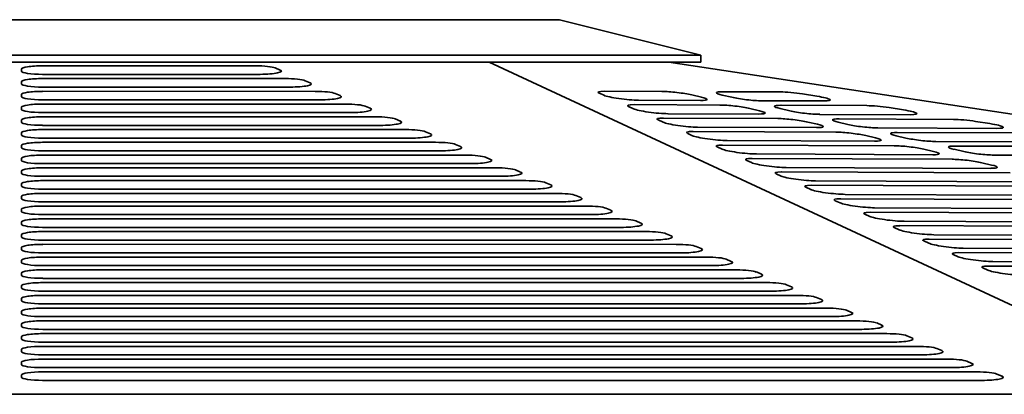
# Model space of a CAD drawing. Header units: millimetres. Extents: x 231 to 1028, y 220 to 672.
# Tile 9 of 11: x 628 to 767, y 618 to 672. Entities that reach past the tile are written whole.
import ezdxf

# ---------------------------------------------------------------- set-up
doc = ezdxf.new("R2010")
doc.units = ezdxf.units.MM
doc.header["$LTSCALE"] = 3
doc.layers.add('Krawędzie widoczne(ISO)', color=7, linetype='Continuous', lineweight=35, true_color=0x262659)

msp = doc.modelspace()

# ---------------------------------------------------------------- linework, layer by layer
at = {"layer": 'Krawędzie widoczne(ISO)'}
for p, q in [((704, 671.5), (556, 671.5)), ((724, 666.5), (704, 671.5)), ((536, 666.5), (724, 666.5)), ((724, 665.5), (724, 666.5)), ((536, 665.5), (724, 665.5)), ((630.83, 664.97), (660.92, 664.97)), ((795.06, 618.5), (694.02, 665.5)), ((719.45, 665.5), (1028.5, 618.5)), ((627.83, 664.22), (627.83, 664.52)), ((661.62, 663.77), (630.83, 663.77)), ((663.74, 664.67), (664.45, 664.37)), ((627.83, 662.42), (627.83, 662.72)), ((630.83, 663.17), (665.15, 663.17)), ((667.98, 662.87), (668.69, 662.57)), ((627.83, 660.61), (627.83, 660.91)), ((665.86, 661.97), (630.83, 661.97)), ((630.83, 661.37), (669.41, 661.36)), ((672.24, 661.06), (672.95, 660.76)), ((710.29, 660.8), (709.59, 661.11)), ((710.36, 661.38), (718.48, 661.35)), ((722.7, 660.86), (724.07, 660.54)), ((728.39, 660.52), (727.02, 660.84)), ((727.13, 661.31), (735.24, 661.28)), ((738.39, 660.99), (740.43, 660.67)), ((670.12, 660.16), (630.83, 660.16)), ((630.83, 659.56), (673.67, 659.56)), ((676.49, 659.26), (677.2, 658.96)), ((714.47, 658.89), (713.77, 659.21)), ((714.54, 659.48), (726.7, 659.43)), ((723.96, 660.07), (715.17, 660.11)), ((741.39, 660), (732.6, 660.03)), ((735.34, 659.39), (747.49, 659.34)), ((627.83, 658.81), (627.83, 659.11)), ((674.38, 658.36), (630.83, 658.36)), ((732.17, 658.15), (719.35, 658.2)), ((730.91, 658.94), (732.28, 658.62)), ((736.6, 658.6), (735.23, 658.92)), ((753.64, 658.06), (740.81, 658.11)), ((750.63, 659.06), (752.68, 658.73)), ((627.83, 657.01), (627.83, 657.31)), ((630.83, 657.76), (677.93, 657.76)), ((678.63, 656.55), (630.83, 656.55)), ((680.75, 657.46), (681.46, 657.16)), ((718.64, 656.99), (717.95, 657.31)), ((718.72, 657.58), (734.91, 657.51)), ((739.12, 657.02), (740.49, 656.7)), ((744.81, 656.68), (743.44, 657)), ((743.55, 657.47), (759.74, 657.4)), ((762.88, 657.12), (764.92, 656.8)), ((627.83, 655.2), (627.83, 655.5)), ((630.83, 655.95), (682.18, 655.95)), ((685.01, 655.65), (685.72, 655.35)), ((722.82, 655.09), (722.13, 655.41)), ((722.9, 655.68), (743.12, 655.59)), ((740.38, 656.23), (723.52, 656.3)), ((747.34, 655.1), (748.71, 654.78)), ((765.89, 656.12), (749.03, 656.19)), ((753.03, 654.76), (751.66, 655.08)), ((751.77, 655.55), (771.99, 655.47)), ((627.83, 653.4), (627.83, 653.7)), ((682.89, 654.75), (630.83, 654.75)), ((630.83, 654.15), (686.44, 654.15)), ((689.27, 653.85), (689.98, 653.55)), ((727.08, 653.77), (751.34, 653.67)), ((748.6, 654.31), (727.7, 654.4)), ((778.14, 654.19), (757.24, 654.27)), ((759.98, 653.63), (784.24, 653.53)), ((687.15, 652.95), (630.83, 652.95)), ((630.83, 652.34), (690.7, 652.34)), ((727, 653.19), (726.3, 653.5)), ((756.81, 652.39), (731.88, 652.5)), ((755.55, 653.18), (756.92, 652.86)), ((761.24, 652.84), (759.87, 653.16)), ((790.38, 652.25), (765.45, 652.35)), ((627.83, 651.59), (627.83, 651.89)), ((691.41, 651.14), (630.83, 651.14)), ((693.52, 652.04), (694.23, 651.74)), ((731.18, 651.28), (730.48, 651.6)), ((731.26, 651.87), (759.55, 651.75)), ((763.76, 651.26), (765.13, 650.94)), ((627.83, 649.79), (627.83, 650.09)), ((630.83, 650.54), (694.96, 650.54)), ((697.78, 650.24), (698.49, 649.94)), ((735.36, 649.38), (734.66, 649.7)), ((735.43, 649.97), (767.76, 649.83)), ((765.02, 650.47), (736.06, 650.59)), ((627.83, 647.98), (627.83, 648.28)), ((695.67, 649.34), (630.83, 649.34)), ((630.83, 648.74), (699.21, 648.74)), ((702.04, 648.43), (702.75, 648.13)), ((739.61, 648.07), (775.98, 647.91)), ((773.24, 648.55), (740.24, 648.69)), ((699.92, 647.53), (630.83, 647.53)), ((630.83, 646.93), (703.47, 646.93)), ((739.54, 647.48), (738.84, 647.8)), ((781.45, 646.63), (744.41, 646.79)), ((627.83, 646.18), (627.83, 646.48)), ((704.18, 645.73), (630.83, 645.73)), ((706.3, 646.63), (707.01, 646.33)), ((743.71, 645.58), (743.02, 645.89)), ((743.79, 646.16), (784.19, 645.99)), ((627.83, 644.38), (627.83, 644.68)), ((630.83, 645.13), (707.73, 645.13)), ((708.44, 643.92), (630.83, 643.92)), ((710.56, 644.83), (711.27, 644.53)), ((747.89, 643.67), (747.2, 643.99)), ((747.97, 644.26), (792.4, 644.07)), ((789.66, 644.71), (748.59, 644.89)), ((627.83, 642.57), (627.83, 642.87)), ((630.83, 643.32), (711.99, 643.32)), ((714.81, 643.02), (715.52, 642.72)), ((797.88, 642.79), (752.77, 642.98)), ((712.7, 642.12), (630.83, 642.12)), ((630.83, 641.52), (716.24, 641.52)), ((719.07, 641.22), (719.78, 640.92)), ((752.07, 641.77), (751.37, 642.09)), ((752.15, 642.36), (800.61, 642.15)), ((806.09, 640.87), (756.95, 641.08)), ((627.83, 640.77), (627.83, 641.07)), ((716.95, 640.32), (630.83, 640.32)), ((630.84, 639.72), (720.51, 639.71)), ((756.25, 639.87), (755.55, 640.19)), ((756.32, 640.46), (808.83, 640.23)), ((627.84, 638.96), (627.84, 639.26)), ((721.22, 638.51), (630.84, 638.51)), ((723.34, 639.41), (724.05, 639.11)), ((760.5, 638.55), (817.04, 638.31)), ((814.3, 638.95), (761.13, 639.18)), ((627.84, 637.16), (627.84, 637.46)), ((630.84, 637.91), (724.77, 637.91)), ((727.59, 637.61), (728.3, 637.31)), ((760.43, 637.97), (759.73, 638.28)), ((822.52, 637.03), (765.31, 637.28)), ((627.84, 635.36), (627.84, 635.66)), ((725.48, 636.71), (630.84, 636.71)), ((630.84, 636.11), (729.02, 636.11)), ((731.85, 635.81), (732.56, 635.5)), ((764.6, 636.06), (763.91, 636.38)), ((764.68, 636.65), (825.25, 636.39)), ((729.73, 634.9), (630.84, 634.9)), ((630.84, 634.3), (733.28, 634.3)), ((627.84, 633.55), (627.84, 633.85)), ((733.99, 633.1), (630.84, 633.1)), ((736.11, 634), (736.82, 633.7)), ((627.84, 631.75), (627.84, 632.05)), ((630.84, 632.5), (737.54, 632.5)), ((740.37, 632.2), (741.07, 631.9)), ((627.84, 629.94), (627.84, 630.24)), ((738.25, 631.29), (630.84, 631.3)), ((630.84, 630.69), (741.79, 630.69)), ((744.62, 630.39), (745.33, 630.09)), ((742.5, 629.49), (630.84, 629.49)), ((630.84, 628.89), (746.05, 628.89)), ((748.88, 628.59), (749.59, 628.29)), ((627.84, 628.14), (627.84, 628.44)), ((746.76, 627.69), (630.84, 627.69)), ((627.83, 626.33), (627.83, 626.63)), ((751.02, 625.88), (630.83, 625.88)), ((630.84, 627.09), (750.31, 627.08)), ((753.14, 626.78), (753.85, 626.48)), ((627.83, 624.53), (627.83, 624.83)), ((630.83, 625.28), (754.57, 625.28)), ((757.39, 624.98), (758.1, 624.68)), ((627.83, 622.72), (627.83, 623.03)), ((755.28, 624.08), (630.83, 624.08)), ((630.83, 623.48), (758.82, 623.48)), ((761.65, 623.18), (762.36, 622.88)), ((759.53, 622.27), (630.83, 622.27)), ((630.83, 621.67), (763.08, 621.67)), ((627.83, 620.92), (627.83, 621.22)), ((763.79, 620.47), (630.83, 620.47)), ((765.91, 621.37), (766.62, 621.07)), ((795.06, 618.5), (464.94, 618.5))]:
    msp.add_line(p, q, dxfattribs=at)
for centre, major_axis, ratio, start_param, end_param in [((630.83, 664.52), (-3, 0), 0.150352, 4.712325, 6.283185), ((660.92, 664.52), (3, 0), 0.150352, 0.340893, 1.570732), ((630.83, 664.22), (-3, 0), 0.150352, 6.283185, 7.853917), ((661.63, 664.22), (3, 0), 0.150352, 4.712325, 6.624078), ((630.83, 662.72), (-3, 0), 0.150352, 4.712325, 6.283185), ((630.83, 662.42), (-3, 0), 0.150352, 6.283185, 7.853917), ((665.15, 662.72), (3, 0), 0.150352, 0.340893, 1.570732), ((665.86, 662.42), (3, 0), 0.150352, 4.712325, 6.624078), ((630.83, 660.91), (-3, 0), 0.150352, 4.712325, 6.283185), ((630.83, 660.61), (-3, 0), 0.150352, 6.283185, 7.853917), ((669.41, 660.91), (3, 0), 0.150352, 0.340893, 1.570732), ((670.12, 660.61), (3, 0), 0.150352, 4.712325, 6.624078), ((712.42, 660.9), (-2.98, 0.34), 0.113131, 5.485266, 6.619281), ((713.11, 660.59), (-2.98, 0.34), 0.113131, 0.336096, 2.343674), ((720.54, 660.87), (2.98, -0.34), 0.113131, 0.772877, 2.343674), ((729.18, 660.83), (-2.98, 0.34), 0.113131, 5.485266, 7.056063), ((737.3, 660.8), (2.98, -0.34), 0.113131, 1.209659, 2.343674), ((739.34, 660.48), (2.98, -0.34), 0.113131, 5.485266, 7.492844), ((630.83, 659.11), (-3, 0), 0.150352, 4.712325, 6.283185), ((673.67, 659.11), (3, 0), 0.150352, 0.340893, 1.570732), ((716.6, 659), (-2.98, 0.34), 0.113131, 5.485266, 6.619281), ((721.9, 660.55), (2.98, -0.34), 0.113131, 5.485266, 7.056063), ((728.75, 658.95), (2.98, -0.34), 0.113131, 0.772877, 2.343674), ((730.55, 660.51), (-2.98, 0.34), 0.113131, 0.772877, 2.343674), ((737.39, 658.91), (-2.98, 0.34), 0.113131, 5.485266, 7.056063), ((749.55, 658.86), (2.98, -0.34), 0.113131, 1.209659, 2.343674), ((630.83, 658.81), (-3, 0), 0.150352, 6.283185, 7.853917), ((674.38, 658.81), (3, 0), 0.150352, 4.712325, 6.624078), ((717.29, 658.68), (-2.98, 0.34), 0.113131, 0.336096, 2.343674), ((730.12, 658.63), (2.98, -0.34), 0.113131, 5.485266, 7.056063), ((738.76, 658.59), (-2.98, 0.34), 0.113131, 0.772877, 2.343674), ((751.59, 658.54), (2.98, -0.34), 0.113131, 5.485266, 7.492844), ((630.83, 657.31), (-3, 0), 0.150352, 4.712325, 6.283185), ((630.83, 657.01), (-3, 0), 0.150352, 6.283185, 7.853917), ((677.93, 657.31), (3, 0), 0.150352, 0.340893, 1.570732), ((678.63, 657), (3, 0), 0.150352, 4.712325, 6.624078), ((720.77, 657.1), (-2.98, 0.34), 0.113131, 5.485266, 6.619281), ((721.47, 656.78), (-2.98, 0.34), 0.113131, 0.336096, 2.343674), ((736.96, 657.03), (2.98, -0.34), 0.113131, 0.772877, 2.343674), ((738.33, 656.71), (2.98, -0.34), 0.113131, 5.485266, 7.056063), ((745.61, 656.99), (-2.98, 0.34), 0.113131, 5.485266, 7.056063), ((746.97, 656.67), (-2.98, 0.34), 0.113131, 0.772877, 2.343674), ((761.79, 656.92), (2.98, -0.34), 0.113131, 1.209659, 2.343674), ((763.83, 656.6), (2.98, -0.34), 0.113131, 5.485266, 7.492844), ((630.83, 655.5), (-3, 0), 0.150352, 4.712325, 6.283185), ((630.83, 655.2), (-3, 0), 0.150352, 6.283185, 7.853917), ((682.18, 655.5), (3, 0), 0.150352, 0.340893, 1.570732), ((682.89, 655.2), (3, 0), 0.150352, 4.712325, 6.624078), ((724.95, 655.2), (-2.98, 0.34), 0.113131, 5.485266, 6.619281), ((725.65, 654.88), (-2.98, 0.34), 0.113131, 0.336096, 2.343674), ((745.18, 655.11), (2.98, -0.34), 0.113131, 0.772877, 2.343674), ((753.82, 655.07), (-2.98, 0.34), 0.113131, 5.485266, 7.056063), ((630.83, 653.7), (-3, 0), 0.150352, 4.712325, 6.283185), ((686.44, 653.7), (3, 0), 0.150352, 0.340893, 1.570732), ((729.13, 653.29), (-2.98, 0.34), 0.113131, 5.485266, 6.619281), ((746.54, 654.79), (2.98, -0.34), 0.113131, 5.485266, 7.056063), ((753.39, 653.19), (2.98, -0.34), 0.113131, 0.772877, 2.343674), ((755.19, 654.75), (-2.98, 0.34), 0.113131, 0.772877, 2.343674), ((762.03, 653.15), (-2.98, 0.34), 0.113131, 5.485266, 7.056063), ((630.83, 653.4), (-3, 0), 0.150352, 6.283185, 7.853917), ((630.83, 651.89), (-3, 0), 0.150352, 4.712325, 6.283185), ((687.15, 653.4), (3, 0), 0.150352, 4.712325, 6.624078), ((690.7, 651.89), (3, 0), 0.150352, 0.340893, 1.570732), ((729.83, 652.98), (-2.98, 0.34), 0.113131, 0.336096, 2.343674), ((754.76, 652.87), (2.98, -0.34), 0.113131, 5.485266, 7.056063), ((763.4, 652.83), (-2.98, 0.34), 0.113131, 0.772877, 2.343674), ((630.83, 651.59), (-3, 0), 0.150352, 6.283185, 7.853917), ((691.41, 651.59), (3, 0), 0.150352, 4.712325, 6.624078), ((733.31, 651.39), (-2.98, 0.34), 0.113131, 5.485266, 6.619281), ((734.01, 651.07), (-2.98, 0.34), 0.113131, 0.336096, 2.343674), ((761.6, 651.27), (2.98, -0.34), 0.113131, 0.772877, 2.343674), ((762.97, 650.95), (2.98, -0.34), 0.113131, 5.485266, 7.056063), ((630.83, 650.09), (-3, 0), 0.150352, 4.712325, 6.283185), ((630.83, 649.79), (-3, 0), 0.150352, 6.283185, 7.853917), ((694.96, 650.09), (3, 0), 0.150352, 0.340893, 1.570732), ((695.67, 649.79), (3, 0), 0.150352, 4.712325, 6.624078), ((737.49, 649.49), (-2.98, 0.34), 0.113131, 5.485266, 6.619281), ((630.83, 648.28), (-3, 0), 0.150352, 4.712325, 6.283185), ((699.21, 648.28), (3, 0), 0.150352, 0.340893, 1.570732), ((699.92, 647.98), (3, 0), 0.150352, 4.712325, 6.624078), ((738.18, 649.17), (-2.98, 0.34), 0.113131, 0.336096, 2.343674), ((741.67, 647.59), (-2.98, 0.34), 0.113131, 5.485266, 6.619281), ((630.83, 647.98), (-3, 0), 0.150352, 6.283185, 7.853917), ((630.83, 646.48), (-3, 0), 0.150352, 4.712325, 6.283185), ((703.47, 646.48), (3, 0), 0.150352, 0.340893, 1.570732), ((742.36, 647.27), (-2.98, 0.34), 0.113131, 0.336096, 2.343674), ((630.83, 646.18), (-3, 0), 0.150352, 6.283185, 7.853917), ((704.18, 646.18), (3, 0), 0.150352, 4.712325, 6.624078), ((745.84, 645.68), (-2.98, 0.34), 0.113131, 5.485266, 6.619281), ((746.54, 645.37), (-2.98, 0.34), 0.113131, 0.336096, 2.343674), ((630.83, 644.68), (-3, 0), 0.150352, 4.712325, 6.283185), ((630.83, 644.38), (-3, 0), 0.150352, 6.283185, 7.853917), ((707.73, 644.68), (3, 0), 0.150352, 0.340893, 1.570732), ((708.44, 644.37), (3, 0), 0.150352, 4.712325, 6.624078), ((750.02, 643.78), (-2.98, 0.34), 0.113131, 5.485266, 6.619281), ((630.83, 642.87), (-3, 0), 0.150352, 4.712325, 6.283185), ((630.83, 642.57), (-3, 0), 0.150352, 6.283185, 7.853917), ((711.99, 642.87), (3, 0), 0.150352, 0.340893, 1.570732), ((712.7, 642.57), (3, 0), 0.150352, 4.712325, 6.624078), ((750.72, 643.46), (-2.98, 0.34), 0.113131, 0.336096, 2.343674), ((630.83, 641.07), (-3, 0), 0.150352, 4.712325, 6.283185), ((716.24, 641.07), (3, 0), 0.150352, 0.340893, 1.570732), ((754.2, 641.88), (-2.98, 0.34), 0.113131, 5.485266, 6.619281), ((754.9, 641.56), (-2.98, 0.34), 0.113131, 0.336096, 2.343674), ((630.83, 640.77), (-3, 0), 0.150352, 6.283185, 7.853917), ((630.84, 639.26), (-3, 0), 0.150352, 4.712325, 6.283185), ((716.95, 640.77), (3, 0), 0.150352, 4.712325, 6.624078), ((720.51, 639.26), (3, 0), 0.150352, 0.340893, 1.570732), ((758.38, 639.98), (-2.98, 0.34), 0.113131, 5.485266, 6.619281), ((759.07, 639.66), (-2.98, 0.34), 0.113131, 0.336096, 2.343674), ((630.84, 638.96), (-3, 0), 0.150352, 6.283185, 7.853917), ((721.22, 638.96), (3, 0), 0.150352, 4.712325, 6.624078), ((762.56, 638.07), (-2.98, 0.34), 0.113131, 5.485266, 6.619281), ((630.84, 637.46), (-3, 0), 0.150352, 4.712325, 6.283185), ((630.84, 637.16), (-3, 0), 0.150352, 6.283185, 7.853917), ((724.77, 637.46), (3, 0), 0.150352, 0.340893, 1.570732), ((725.48, 637.16), (3, 0), 0.150352, 4.712325, 6.624078), ((763.25, 637.76), (-2.98, 0.34), 0.113131, 0.336096, 2.343674), ((630.84, 635.66), (-3, 0), 0.150352, 4.712325, 6.283185), ((729.02, 635.65), (3, 0), 0.150352, 0.340893, 1.570732), ((729.73, 635.35), (3, 0), 0.150352, 4.712325, 6.624078), ((766.73, 636.17), (-2.98, 0.34), 0.113131, 5.485266, 6.619281), ((767.43, 635.85), (-2.98, 0.34), 0.113131, 0.336096, 2.343674), ((630.84, 635.36), (-3, 0), 0.150352, 6.283185, 7.853917), ((630.84, 633.85), (-3, 0), 0.150352, 4.712325, 6.283185), ((733.28, 633.85), (3, 0), 0.150352, 0.340893, 1.570732), ((630.84, 633.55), (-3, 0), 0.150352, 6.283185, 7.853917), ((733.99, 633.55), (3, 0), 0.150352, 4.712325, 6.624078), ((630.84, 632.05), (-3, 0), 0.150352, 4.712325, 6.283185), ((630.84, 631.75), (-3, 0), 0.150352, 6.283185, 7.853917), ((737.54, 632.05), (3, 0), 0.150352, 0.340893, 1.570732), ((738.25, 631.75), (3, 0), 0.150352, 4.712325, 6.624078), ((630.84, 630.24), (-3, 0), 0.150352, 4.712325, 6.283185), ((630.84, 629.94), (-3, 0), 0.150352, 6.283185, 7.853917), ((741.79, 630.24), (3, 0), 0.150352, 0.340893, 1.570732), ((742.5, 629.94), (3, 0), 0.150352, 4.712325, 6.624078), ((630.84, 628.44), (-3, 0), 0.150352, 4.712325, 6.283185), ((746.05, 628.44), (3, 0), 0.150352, 0.340893, 1.570732), ((630.84, 628.14), (-3, 0), 0.150352, 6.283185, 7.853917), ((746.76, 628.14), (3, 0), 0.150352, 4.712325, 6.624078), ((630.83, 626.63), (-3, 0), 0.150352, 4.712325, 6.283185), ((630.83, 626.33), (-3, 0), 0.150352, 6.283185, 7.853917), ((750.31, 626.63), (3, 0), 0.150352, 0.340893, 1.570732), ((751.02, 626.33), (3, 0), 0.150352, 4.712325, 6.624078), ((630.83, 624.83), (-3, 0), 0.150352, 4.712389, 6.283185), ((630.83, 624.53), (-3, 0), 0.150352, 6.283185, 7.853981), ((754.57, 624.83), (3, 0), 0.150352, 0.340893, 1.570796), ((755.28, 624.53), (3, 0), 0.150352, 4.712389, 6.624078), ((630.83, 623.03), (-3, 0), 0.150352, 4.712389, 6.283185), ((758.82, 623.03), (3, 0), 0.150352, 0.340893, 1.570796), ((630.83, 622.72), (-3, 0), 0.150352, 6.283185, 7.853981), ((630.83, 621.22), (-3, 0), 0.150352, 4.712389, 6.283185), ((759.53, 622.72), (3, 0), 0.150352, 4.712389, 6.624078), ((763.08, 621.22), (3, 0), 0.150352, 0.340893, 1.570796), ((630.83, 620.92), (-3, 0), 0.150352, 6.283185, 7.853981), ((763.79, 620.92), (3, 0), 0.150352, 4.712389, 6.624078)]:
    msp.add_ellipse(centre, major_axis=major_axis, ratio=ratio, start_param=start_param, end_param=end_param, dxfattribs=at)

doc.saveas('drawing.dxf')
